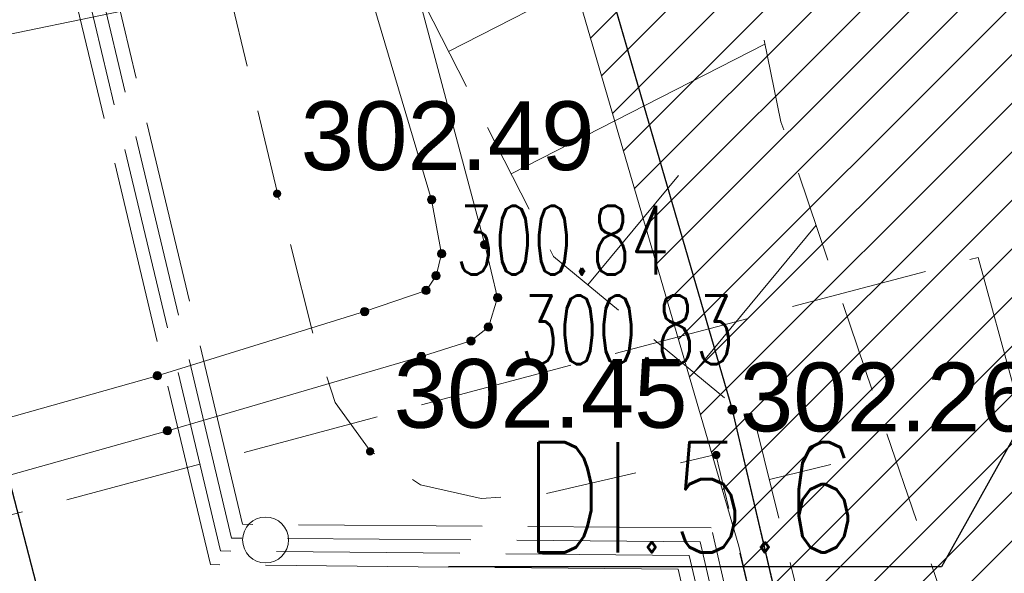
# Model space of a CAD drawing. Header units: metres. Extents: x 6567444 to 13135881, y 5574237 to 11149086.
# Tile 29 of 212: x 6567844 to 6567854, y 5574440 to 5574446. Entities that reach past the tile are written whole.
import ezdxf
from ezdxf.enums import TextEntityAlignment as Align

# ---------------------------------------------------------------- set-up
doc = ezdxf.new("R2010")
doc.units = ezdxf.units.M
for name, pattern in [('_MDCP$0$L_0_03', [1, 0.5, -0.5]), ('_MDCP$0$L_0_04', [1.5, 1, -0.5]), ('_MDCP$0$L_2_50', [2.5, 2, -0.5]), ('_MDCP$1$L_0_06', [2, 1.5, -0.5]), ('GE.I.6640.1.468.2024_MDCP_dodatkowe pomiary_12.03.2026$0$L_0_03', [1, 0.5, -0.5]), ('GE.I.6640.1.468.2024_MDCP_dodatkowe pomiary_12.03.2026$0$L_0_04', [1.5, 1, -0.5]), ('GE.I.6640.1.468.2024_MDCP_dodatkowe pomiary_12.03.2026$0$L_0_06', [2, 1.5, -0.5]), ('GE.I.6640.1.468.2024_MDCP_dodatkowe pomiary_12.03.2026$0$L_2_50', [2.5, 2, -0.5])]:
    doc.linetypes.add(name, pattern=pattern)
for name, color, linetype, lineweight in [('_MDCP$0$EGB_DzialkaEwidencyjna', 7, 'Continuous', 18), ('_MDCP$0$EGB_Klasouzytek', 92, 'Continuous', 18), ('_MDCP$0$EGB_KonturUzytkuGruntowego', 92, 'Continuous', 18), ('_MDCP$0$EGB_PunktGraniczny', 7, 'Continuous', 18), ('_MDCP$0$GES_InneUrzadzeniaTowarzyszace_P', 7, 'Continuous', 18), ('_MDCP$0$GES_PrzewodCieplowniczy', 212, 'Continuous', 18), ('_MDCP$0$GES_PrzewodElektroenergetyczny_Projektowany', 7, 'Continuous', 18), ('_MDCP$0$GES_Rzedna', 7, 'Continuous', 18), ('_MDCP$0$KR_ObiektKarto', 7, 'Continuous', 18), ('_MDCP$0$OT_Komunikacja', 7, 'Continuous', 18), ('_MDCP$0$OT_Skarpa', 7, 'Continuous', 18), ('_MDCP$0$OTRS', 7, 'Continuous', 13), ('_MDCP$0$OTRS_O', 7, 'Continuous', 20), ('_MDCP$0$Z_GRANICE SPRAWDZONE', 100, 'Continuous', 30), ('_MDCP$1$GES_PrzewodWodociagowy', 5, 'Continuous', 18), ('_MDCP$1$GES_PrzewodWodociagowy_Projektowany', 7, 'Continuous', 18), ('_TT_KAN_D_Opis_PKT_I', 7, 'Continuous', 30), ('GE.I.6640.1.468.2024_MDCP_dodatkowe pomiary_12.03.2026$0$EGB_DzialkaEwidencyjna', 7, 'Continuous', 18), ('GE.I.6640.1.468.2024_MDCP_dodatkowe pomiary_12.03.2026$0$EGB_Klasouzytek', 92, 'Continuous', 18), ('GE.I.6640.1.468.2024_MDCP_dodatkowe pomiary_12.03.2026$0$EGB_KonturUzytkuGruntowego', 92, 'Continuous', 18), ('GE.I.6640.1.468.2024_MDCP_dodatkowe pomiary_12.03.2026$0$EGB_PunktGraniczny', 7, 'Continuous', 18), ('GE.I.6640.1.468.2024_MDCP_dodatkowe pomiary_12.03.2026$0$GES_InneUrzadzeniaTowarzyszace_P', 7, 'Continuous', 18), ('GE.I.6640.1.468.2024_MDCP_dodatkowe pomiary_12.03.2026$0$GES_PrzewodCieplowniczy', 212, 'Continuous', 18), ('GE.I.6640.1.468.2024_MDCP_dodatkowe pomiary_12.03.2026$0$GES_PrzewodElektroenergetyczny_Projektowany', 7, 'Continuous', 18), ('GE.I.6640.1.468.2024_MDCP_dodatkowe pomiary_12.03.2026$0$GES_PrzewodWodociagowy', 5, 'Continuous', 18), ('GE.I.6640.1.468.2024_MDCP_dodatkowe pomiary_12.03.2026$0$GES_PrzewodWodociagowy_Projektowany', 7, 'Continuous', 18), ('GE.I.6640.1.468.2024_MDCP_dodatkowe pomiary_12.03.2026$0$GES_Rzedna', 7, 'Continuous', 18), ('GE.I.6640.1.468.2024_MDCP_dodatkowe pomiary_12.03.2026$0$KR_ObiektKarto', 7, 'Continuous', 18), ('GE.I.6640.1.468.2024_MDCP_dodatkowe pomiary_12.03.2026$0$OT_Komunikacja', 7, 'Continuous', 18), ('GE.I.6640.1.468.2024_MDCP_dodatkowe pomiary_12.03.2026$0$OT_Skarpa', 7, 'Continuous', 18), ('GE.I.6640.1.468.2024_MDCP_dodatkowe pomiary_12.03.2026$0$OTRS', 7, 'Continuous', 13), ('GE.I.6640.1.468.2024_MDCP_dodatkowe pomiary_12.03.2026$0$OTRS_O', 7, 'Continuous', 20), ('GE.I.6640.1.468.2024_MDCP_dodatkowe pomiary_12.03.2026$0$Z_GRANICE SPRAWDZONE', 100, 'Continuous', 30)]:
    doc.layers.add(name, color=color, linetype=linetype, lineweight=lineweight)
doc.layers.add('FORMA - Arch 01 - PZT 1 Strefy', color=7, linetype='Continuous')
doc.styles.add('_MDCP$0$BDOT', font='arial.ttf', dxfattribs={"width": 0.9})
doc.styles.add('_MDCP$0$STANDARD', font='simplex.shx')
doc.styles.add('GE.I.6640.1.468.2024_MDCP_dodatkowe pomiary_12.03.2026$0$BDOT', font='arial.ttf', dxfattribs={"width": 0.9})
doc.styles.add('GE.I.6640.1.468.2024_MDCP_dodatkowe pomiary_12.03.2026$0$STANDARD', font='simplex.shx')
doc.styles.add('ROMANS', font='romans.shx', dxfattribs={"width": 0.9})
doc.styles.get("Standard").update_dxf_attribs({"font": 'arial.ttf'})
doc.dimstyles.new('ISO-25', dxfattribs={"dimtxt": 2.5, "dimasz": 2.5, "dimexe": 1.25, "dimexo": 0.625, "dimtad": 1, "dimtxsty": 'Standard', "dimcen": 2.5, "dimadec": 0, "dimazin": 0, "dimtfac": 1, "dimtmove": 0, "dimatfit": 3, "dimfxl": 1, "dimarcsym": 0})

# ---------------------------------------------------------------- blocks, each defined once
blk = doc.blocks.new('_MDCP$0$L_0_02_2')
at = {"color": 0}
blk.add_point((0, 0), dxfattribs=at)
blk = doc.blocks.new('_MDCP$0$L_0_02_1')
at = {"color": 0}
blk.add_point((0, 0), dxfattribs=at)
blk = doc.blocks.new('_MDCP$0$EGPG_N')
at = {"linetype": 'Continuous', "lineweight": 13}
blk.add_hatch(color=0, dxfattribs=at).paths.add_polyline_path([(0, -0.1, 1), (0, 0.1, 1)])
at = {"color": 0, "linetype": 'Continuous', "lineweight": 13}
blk.add_circle((0, 0), 0.1, dxfattribs=at)
blk = doc.blocks.new('_MDCP$0$other_SUPP')
at = {"color": 0, "linetype": 'Continuous', "lineweight": 18}
blk.add_circle((0, 0), 0.5, dxfattribs=at)
blk = doc.blocks.new('_MDCP$0$other_SUPS01_02')
at = {"linetype": 'Continuous', "lineweight": 13}
blk.add_hatch(color=0, dxfattribs=at).paths.add_polyline_path([(0, -0.091, 1), (0, 0.091, 1)])
at = {"color": 0, "linetype": 'Continuous', "lineweight": 13}
blk.add_circle((0, 0), 0.0906, dxfattribs=at)
blk = doc.blocks.new('_MDCP$0$OTRS')
at = {"layer": '_MDCP$0$OTRS', "color": 0, "lineweight": -3, "const_width": 0.09}
blk.add_lwpolyline([(-0.045, 0, 1), (0.045, 0, 1)], format="xyb", close=True, dxfattribs=at)
at = {"layer": '_MDCP$0$OTRS_O', "color": 0, "style": '_MDCP$0$BDOT'}
blk.add_attdef('RZEDNA', (0.514, 0.515), '', height=1.5, dxfattribs=at)
blk = doc.blocks.new('_MDCP')
at = {"layer": '_MDCP$0$EGB_DzialkaEwidencyjna', "linetype": 'CONTINUOUS', "lineweight": 18}
for p, q in [((6567849.51, 5574552.26), (6567921.55, 5574569.11)), ((6567921.55, 5574569.11), (6567946.41, 5574443.1)), ((6567830.11, 5574547.72), (6567849.51, 5574552.26)), ((6567829, 5574518.49), (6567830.11, 5574547.72)), ((6567851.37, 5574441.53), (6567829, 5574518.49)), ((6567946.41, 5574443.1), (6567945.87, 5574426.93)), ((6567857.95, 5574413.39), (6567851.37, 5574441.53)), ((6567945.87, 5574426.93), (6567941.78, 5574411.28)), ((6567864.17, 5574367.81), (6567857.95, 5574413.39)), ((6567941.78, 5574411.28), (6567926.87, 5574389.48)), ((6567926.87, 5574389.48), (6567903.73, 5574376.76)), ((6567903.73, 5574376.76), (6567864.17, 5574367.81))]:
    blk.add_line(p, q, dxfattribs=at)
at = {"layer": '_MDCP$0$EGB_DzialkaEwidencyjna', "linetype": 'Continuous', "lineweight": 18}
for p, q in [((6567829.07, 5574518.25), (6567851.3, 5574441.77)), ((6567851.427, 5574441.287), (6567857.893, 5574413.633))]:
    blk.add_line(p, q, dxfattribs=at)
at = {"layer": '_MDCP$0$EGB_Klasouzytek', "lineweight": 18}
blk.add_lwpolyline([(6567903.73, 5574376.76), (6567864.17, 5574367.81), (6567857.95, 5574413.39), (6567851.37, 5574441.53), (6567829, 5574518.49), (6567830.11, 5574547.72), (6567849.51, 5574552.26), (6567921.55, 5574569.11), (6567946.41, 5574443.1), (6567945.87, 5574426.93), (6567941.78, 5574411.28), (6567926.87, 5574389.48)], close=True, dxfattribs=at)
blk.add_lwpolyline([(6567843.288, 5574339.738), (6567840.22, 5574379.37), (6567837.97, 5574408.39), (6567824.54, 5574464.39), (6567815.07, 5574503.11), (6567813.39, 5574510.85), (6567812.91, 5574512.76), (6567809.64, 5574533.63), (6567810.66, 5574545.93), (6567811.96, 5574548.85), (6567814.7, 5574549.3), (6567819.81, 5574551.02), (6567841.64, 5574556.2), (6567848.19, 5574557.83), (6567849.51, 5574552.26), (6567830.11, 5574547.72), (6567829, 5574518.49), (6567851.37, 5574441.53), (6567857.95, 5574413.39), (6567862.49, 5574380.1), (6567864.17, 5574367.81), (6567869.98, 5574345.11), (6567862.17, 5574342.99), (6567862.141, 5574342.197)], dxfattribs=at)
at = {"layer": '_MDCP$0$EGB_KonturUzytkuGruntowego', "linetype": '_MDCP$0$L_0_03', "lineweight": 18, "flags": 128}
blk.add_lwpolyline([(6567864.17, 5574367.81), (6567862.49, 5574380.1), (6567857.95, 5574413.39), (6567851.37, 5574441.53), (6567829, 5574518.49), (6567830.11, 5574547.72), (6567849.51, 5574552.26), (6567921.55, 5574569.11), (6567946.41, 5574443.1), (6567945.87, 5574426.93), (6567941.78, 5574411.28), (6567926.87, 5574389.48), (6567903.73, 5574376.76)], close=True, dxfattribs=at)
at = {"layer": '_MDCP$0$EGB_KonturUzytkuGruntowego', "linetype": '_MDCP$0$L_0_03', "lineweight": 18}
blk.add_lwpolyline([(6567843.288, 5574339.738), (6567840.22, 5574379.37), (6567837.97, 5574408.39), (6567824.54, 5574464.39), (6567815.07, 5574503.11), (6567813.39, 5574510.85), (6567812.91, 5574512.76), (6567809.64, 5574533.63), (6567810.66, 5574545.93), (6567811.96, 5574548.85), (6567814.7, 5574549.3), (6567819.81, 5574551.02), (6567841.64, 5574556.2), (6567848.19, 5574557.83), (6567849.51, 5574552.26), (6567830.11, 5574547.72), (6567829, 5574518.49), (6567851.37, 5574441.53), (6567857.95, 5574413.39), (6567862.49, 5574380.1), (6567864.17, 5574367.81), (6567869.98, 5574345.11), (6567862.17, 5574342.99), (6567862.141, 5574342.197)], dxfattribs=at)
at = {"layer": '_MDCP$0$EGB_PunktGraniczny'}
blk.add_point((6567851.37, 5574441.53), dxfattribs=at)
at = {"layer": '_MDCP$0$GES_PrzewodCieplowniczy', "color": 212, "linetype": 'Continuous', "lineweight": 18}
for points in [[(6567844.63, 5574459.56), (6567847.51, 5574447.9), (6567847.7, 5574447.12), (6567847.86, 5574446.37), (6567848.67, 5574443.33), (6567848.81, 5574442.75), (6567848.71, 5574442.43), (6567848.52, 5574442.28), (6567847.98, 5574442.11), (6567845.21, 5574441.3), (6567833.29, 5574437.95), (6567831.92, 5574437.57), (6567819.001, 5574433.809)], [(6567818.911, 5574434.436), (6567831.7, 5574438.18), (6567833.19, 5574438.54), (6567845.1, 5574441.9), (6567847.36, 5574442.6), (6567848.03, 5574442.83), (6567848.14, 5574442.99), (6567848.2, 5574443.23), (6567848.09, 5574443.82), (6567847.18, 5574446.88), (6567847, 5574447.57), (6567846.8, 5574448.34), (6567843.76, 5574459.96)]]:
    blk.add_lwpolyline(points, dxfattribs=at)
at = {"layer": '_MDCP$0$GES_PrzewodElektroenergetyczny_Projektowany', "color": 1, "linetype": '_MDCP$0$L_2_50', "lineweight": 18}
for points in [[(6567863.44, 5574345.55), (6567861.32, 5574363.97), (6567859.85, 5574369.93), (6567858, 5574384.73), (6567853.42, 5574407.58), (6567857.22, 5574413.88), (6567851.14, 5574440.24), (6567846.03, 5574440.28), (6567840.62, 5574462.96)], [(6567862.97, 5574345.7), (6567860.87, 5574363.89), (6567859.4, 5574369.85), (6567857.55, 5574384.66), (6567852.95, 5574407.66), (6567856.75, 5574413.96), (6567850.78, 5574439.79), (6567845.68, 5574439.84), (6567840.19, 5574462.85)], [(6567863.13, 5574345.65), (6567861.02, 5574363.92), (6567859.55, 5574369.88), (6567857.7, 5574384.68), (6567853.11, 5574407.63), (6567856.91, 5574413.93), (6567850.9, 5574439.94), (6567845.79, 5574439.99), (6567840.33, 5574462.89)], [(6567863.28, 5574345.6), (6567861.17, 5574363.95), (6567859.7, 5574369.91), (6567857.85, 5574384.71), (6567853.27, 5574407.6), (6567857.07, 5574413.91), (6567851.02, 5574440.09), (6567845.91, 5574440.13), (6567840.48, 5574462.92)]]:
    blk.add_lwpolyline(points, dxfattribs=at)
at = {"layer": '_MDCP$0$KR_ObiektKarto', "linetype": 'Continuous', "lineweight": 18, "flags": 128}
for points in [[(6567848.276, 5574445.437), (6567849.842, 5574446.238)], [(6567848.959, 5574444.102), (6567851.724, 5574445.516)], [(6567849.795, 5574442.89), (6567850.784, 5574444.085)], [(6567850.951, 5574441.933), (6567852.283, 5574443.543)], [(6567851.773, 5574440.767), (6567852.442, 5574440.934)]]:
    blk.add_lwpolyline(points, dxfattribs=at)
at = {"layer": '_MDCP$0$OT_Komunikacja', "color": 7, "linetype": 'Continuous', "lineweight": 25, "flags": 128}
blk.add_lwpolyline([(6567856.09, 5574372.83), (6567857, 5574372.9), (6567856.31, 5574378.9), (6567855.79, 5574382.87), (6567855.18, 5574386.83), (6567854.51, 5574390.76), (6567853.78, 5574394.71), (6567853.05, 5574398.63), (6567852.19, 5574402.6), (6567849.76, 5574413.26), (6567845.96, 5574431.22), (6567840.92, 5574450.67), (6567838.96, 5574456.25)], dxfattribs=at)
at = {"layer": '_MDCP$0$OT_Komunikacja', "color": 7, "linetype": '_MDCP$0$L_0_04', "lineweight": 18, "flags": 128}
blk.add_lwpolyline([(6567947.515, 5574455.698), (6567948.396, 5574450.424), (6567948.648, 5574448.732), (6567948.975, 5574446.476), (6567949.265, 5574444.281), (6567949.478, 5574440.508), (6567949.478, 5574438.827), (6567949.548, 5574436.345), (6567949.466, 5574434.494), (6567949.331, 5574431.506), (6567949.013, 5574428.567), (6567948.397, 5574424.452), (6567947.845, 5574421.592), (6567946.958, 5574417.848), (6567946.194, 5574415.206), (6567944.955, 5574411.463), (6567944.22, 5574409.565), (6567943.335, 5574407.431), (6567941.896, 5574404.446), (6567940.723, 5574402.331), (6567939.781, 5574400.677), (6567938.516, 5574398.665), (6567936.744, 5574396.084), (6567934.465, 5574393.243), (6567932.327, 5574390.844), (6567928.971, 5574387.543), (6567926.7, 5574385.54), (6567925.032, 5574384.195), (6567923.337, 5574382.935), (6567920.797, 5574381.179), (6567917.606, 5574379.366), (6567914.527, 5574377.737), (6567911.816, 5574376.502), (6567909.558, 5574375.579), (6567907.269, 5574374.816), (6567903.606, 5574373.672), (6567899.382, 5574372.528), (6567894.891, 5574371.274), (6567878.894, 5574366.917), (6567867.949, 5574363.87), (6567863.154, 5574362.61), (6567857.11, 5574361.35), (6567856.863, 5574364.456), (6567856.582, 5574368.039), (6567856.09, 5574372.83), (6567857, 5574372.9), (6567856.31, 5574378.9), (6567855.79, 5574382.87), (6567855.18, 5574386.83), (6567854.51, 5574390.76), (6567853.78, 5574394.71), (6567853.05, 5574398.63), (6567852.19, 5574402.6), (6567849.76, 5574413.26), (6567849.89, 5574414.22), (6567851.83, 5574414.67), (6567851.37, 5574416.66), (6567854.58, 5574417.42), (6567850.88, 5574432.39), (6567845.96, 5574431.22), (6567840.92, 5574450.67), (6567838.96, 5574456.25), (6567831.07, 5574490.06), (6567830.27, 5574495.98), (6567829, 5574501.83), (6567827.92, 5574506.7), (6567826.86, 5574511.56), (6567826.08, 5574515.52), (6567825.4, 5574519.47), (6567824.95, 5574522.44), (6567824.5, 5574526.43), (6567824.25, 5574529.43), (6567824.08, 5574532.42), (6567824.01, 5574536.4), (6567824.25, 5574539.41), (6567825.44, 5574545.29), (6567826.09, 5574547.18), (6567826.92, 5574548.98), (6567827.87, 5574550.71), (6567829, 5574552.37), (6567849.24, 5574556.86), (6567847.84, 5574562.43), (6567850.42, 5574563.07), (6567851, 5574562.82), (6567857.08, 5574558.64), (6567878.36, 5574563.51), (6567907.32, 5574570.28), (6567907.73, 5574567.88), (6567878.94, 5574561.2), (6567857.62, 5574556.33), (6567833.07, 5574550.68), (6567832.17, 5574550.48), (6567830.79, 5574549.8), (6567829.67, 5574548.79), (6567828.68, 5574547.02), (6567827.68, 5574544.22), (6567827.06, 5574541.37), (6567826.61, 5574538.33), (6567826.47, 5574535.3), (6567826.62, 5574531.27), (6567826.93, 5574527.32), (6567827.29, 5574523.8), (6567827.81, 5574520.34), (6567828.64, 5574515.44), (6567829.22, 5574512.47), (6567831.34, 5574502.7), (6567832, 5574502.04), (6567832.86, 5574501.86), (6567835.48, 5574490.39), (6567838.69, 5574476.72), (6567840.94, 5574477.22), (6567842.1, 5574472.29), (6567839.84, 5574471.76), (6567843.24, 5574457.14), (6567846.41, 5574443.89), (6567846.82, 5574442.27), (6567847.04, 5574441.61), (6567847.42, 5574441.08), (6567847.97, 5574440.71), (6567848.63, 5574440.56), (6567849.32, 5574440.61), (6567851.19, 5574441.04), (6567854.02, 5574429.39), (6567857.72, 5574414.07), (6567855.38, 5574413.53), (6567854.43, 5574412.7), (6567853.63, 5574411.68), (6567853.17, 5574410.72), (6567853.12, 5574409.71), (6567854.26, 5574404.84), (6567855.51, 5574399), (6567857.01, 5574391.2), (6567857.79, 5574386.18), (6567858.35, 5574382.21), (6567859.02, 5574377.27), (6567859.909, 5574368.887), (6567860.055, 5574367.78), (6567860.402, 5574366.895), (6567861.348, 5574365.757), (6567862.743, 5574365.112), (6567863.812, 5574364.983), (6567864.873, 5574365.082), (6567875.385, 5574368.045), (6567887.169, 5574371.344), (6567894.86, 5574373.433), (6567904.193, 5574375.979), (6567909.986, 5574377.842), (6567913.714, 5574379.575), (6567916.29, 5574380.93), (6567919.833, 5574382.929), (6567921.94, 5574384.465), (6567924.837, 5574386.597), (6567926.974, 5574388.488), (6567928.91, 5574390.273), (6567932.797, 5574394.443), (6567936.263, 5574399.014), (6567938.789, 5574403.047), (6567940.719, 5574406.619), (6567942.6, 5574410.97), (6567944.237, 5574415.951), (6567945.095, 5574418.932), (6567946.005, 5574422.667), (6567946.916, 5574428.255), (6567947.357, 5574433.537), (6567947.446, 5574438.626), (6567947.184, 5574444.294), (6567946.685, 5574448.233), (6567946.054, 5574452.175), (6567945.029, 5574458.386), (6567942.856, 5574469.729), (6567945.871, 5574465.435)], close=True, dxfattribs=at)
at = {"layer": '_MDCP$0$OT_Skarpa', "color": 7, "linetype": '_MDCP$0$L_0_04', "lineweight": 18, "flags": 128}
blk.add_lwpolyline([(6567836.9, 5574495.68), (6567838.52, 5574491.11), (6567840.59, 5574480.86), (6567843.46, 5574480.36), (6567848.13, 5574462.83), (6567851.9, 5574444.67), (6567858.01, 5574426.68), (6567860.79, 5574412.31), (6567856.48, 5574410.59), (6567857.58, 5574403.57), (6567859.68, 5574394.97), (6567860.62, 5574385.5), (6567861.58, 5574370.45), (6567862.01, 5574368.01), (6567863.53, 5574367.38), (6567863.13, 5574366), (6567861.59, 5574366.75), (6567860.54, 5574368.19), (6567859.27, 5574379.76), (6567857.79, 5574389.9), (6567858.03, 5574392), (6567857.57, 5574394.08), (6567856.6, 5574396.01), (6567853.99, 5574408.75), (6567853.94, 5574410.45), (6567854.9, 5574412.03), (6567856.04, 5574412.96), (6567858.35, 5574413.64), (6567855.26, 5574426.79), (6567851.62, 5574441.38), (6567849.42, 5574443.2), (6567847.4, 5574447.15), (6567844.89, 5574462.43), (6567841.18, 5574478.32), (6567838.55, 5574479.72), (6567836.83, 5574487.4), (6567833.76, 5574501.75)], close=True, dxfattribs=at)
at = {"layer": '_MDCP$0$Z_GRANICE SPRAWDZONE', "linetype": 'ByBlock', "flags": 128}
blk.add_lwpolyline([(6567830.11, 5574547.72), (6567849.531, 5574552.262), (6567921.55, 5574569.11), (6567946.41, 5574443.1), (6567945.87, 5574426.93), (6567941.769, 5574411.258), (6567926.87, 5574389.48), (6567903.73, 5574376.76), (6567864.17, 5574367.81), (6567857.95, 5574413.39), (6567851.37, 5574441.53), (6567829, 5574518.49), (6567830.11, 5574547.72)], dxfattribs=at)
at = {"layer": '_MDCP$1$GES_PrzewodWodociagowy', "color": 5, "linetype": 'Continuous', "lineweight": 18}
blk.add_lwpolyline([(6567818.054, 5574440.375), (6567892.06, 5574455.65), (6567958.853, 5574454.349)], dxfattribs=at)
at = {"layer": '_MDCP$1$GES_PrzewodWodociagowy_Projektowany', "color": 5, "linetype": '_MDCP$1$L_0_06', "lineweight": 18}
blk.add_lwpolyline([(6567818.999, 5574433.824), (6567848.16, 5574441.63), (6567854.05, 5574443.19), (6567857.1, 5574432.08), (6567858.03, 5574432.38)], dxfattribs=at)
at = {"layer": '_MDCP$0$EGB_DzialkaEwidencyjna', "linetype": 'Continuous', "xscale": 0.5, "yscale": 0.5, "zscale": 0.5}
for name, rotation in [('_MDCP$0$L_0_02_2', 106.21), ('_MDCP$0$L_0_02_1', 283.1600000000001), ('_MDCP$0$L_0_02_2', 283.1600000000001), ('_MDCP$0$L_0_02_1', 106.21)]:
    blk.add_blockref(name, (6567851.37, 5574441.53), dxfattribs=dict(at, rotation=rotation))
at = {"layer": '_MDCP$0$EGB_PunktGraniczny', "linetype": 'Continuous', "xscale": 0.5, "yscale": 0.5, "zscale": 0.5}
blk.add_blockref('_MDCP$0$EGPG_N', (6567851.37, 5574441.53), dxfattribs=at)
at = {"layer": '_MDCP$0$GES_InneUrzadzeniaTowarzyszace_P', "linetype": 'Continuous', "xscale": 0.5, "yscale": 0.5, "zscale": 0.5}
blk.add_blockref('_MDCP$0$other_SUPP', (6567846.28, 5574440.109), dxfattribs=at)
at = {"layer": '_MDCP$0$GES_Rzedna', "color": 212, "linetype": 'Continuous', "xscale": 0.5, "yscale": 0.5, "zscale": 0.5}
for p in [(6567848.09, 5574443.82), (6567848.67, 5574443.33), (6567848.2, 5574443.23), (6567848.14, 5574442.99), (6567848.03, 5574442.83), (6567848.81, 5574442.75), (6567847.36, 5574442.6), (6567848.71, 5574442.43), (6567848.52, 5574442.28), (6567847.98, 5574442.11), (6567845.1, 5574441.9), (6567845.21, 5574441.3)]:
    blk.add_blockref('_MDCP$0$other_SUPS01_02', p, dxfattribs=at)
at = {"layer": '_MDCP$0$OTRS', "xscale": 0.5, "yscale": 0.5, "zscale": 0.5}
for p, values in [((6567846.406, 5574443.885, 302.491), {'RZEDNA': '302.49'}), ((6567847.42, 5574441.075, 302.448), {'RZEDNA': '302.45'}), ((6567851.194, 5574441.036, 302.258), {'RZEDNA': '302.26'})]:
    blk.add_blockref('_MDCP$0$OTRS', p, dxfattribs=at).add_auto_attribs(values)
at = {"layer": '_MDCP$0$GES_Rzedna', "color": 212, "lineweight": 15, "style": '_MDCP$0$STANDARD', "width": 0.66}
for s, p in [('300.84', (6567848.351, 5574443.378)), ('300.83', (6567849.057, 5574442.401))]:
    blk.add_text(s, height=0.75, dxfattribs=at).set_placement(p, align=Align.MIDDLE_LEFT)
blk = doc.blocks.new('GE.I.6640.1.468.2024_MDCP_dodatkowe pomiary_12.03.2026$0$L_0_02_2')
at = {"color": 0}
blk.add_point((0, 0), dxfattribs=at)
blk = doc.blocks.new('GE.I.6640.1.468.2024_MDCP_dodatkowe pomiary_12.03.2026$0$L_0_02_1')
at = {"color": 0}
blk.add_point((0, 0), dxfattribs=at)
blk = doc.blocks.new('GE.I.6640.1.468.2024_MDCP_dodatkowe pomiary_12.03.2026$0$EGPG_N')
at = {"linetype": 'Continuous', "lineweight": 13}
blk.add_hatch(color=0, dxfattribs=at).paths.add_polyline_path([(0, -0.1, 1), (0, 0.1, 1)])
at = {"color": 0, "linetype": 'Continuous', "lineweight": 13}
blk.add_circle((0, 0), 0.1, dxfattribs=at)
blk = doc.blocks.new('GE.I.6640.1.468.2024_MDCP_dodatkowe pomiary_12.03.2026$0$other_SUPP')
at = {"color": 0, "linetype": 'Continuous', "lineweight": 18}
blk.add_circle((0, 0), 0.5, dxfattribs=at)
blk = doc.blocks.new('GE.I.6640.1.468.2024_MDCP_dodatkowe pomiary_12.03.2026$0$other_SUPS01_02')
at = {"linetype": 'Continuous', "lineweight": 13}
blk.add_hatch(color=0, dxfattribs=at).paths.add_polyline_path([(0, -0.091, 1), (0, 0.091, 1)])
at = {"color": 0, "linetype": 'Continuous', "lineweight": 13}
blk.add_circle((0, 0), 0.0906, dxfattribs=at)
blk = doc.blocks.new('GE.I.6640.1.468.2024_MDCP_dodatkowe pomiary_12.03.2026$0$OTRS')
at = {"layer": 'GE.I.6640.1.468.2024_MDCP_dodatkowe pomiary_12.03.2026$0$OTRS', "color": 0, "lineweight": -3, "const_width": 0.09}
blk.add_lwpolyline([(-0.045, 0, 1), (0.045, 0, 1)], format="xyb", close=True, dxfattribs=at)
at = {"layer": 'GE.I.6640.1.468.2024_MDCP_dodatkowe pomiary_12.03.2026$0$OTRS_O', "color": 0, "style": 'GE.I.6640.1.468.2024_MDCP_dodatkowe pomiary_12.03.2026$0$BDOT'}
blk.add_attdef('RZEDNA', (0.514, 0.515), '', height=1.5, dxfattribs=at)
blk = doc.blocks.new('GE.I.6640.1.468.2024_MDCP_dodatkowe pomiary_12.03.2026')
at = {"layer": 'GE.I.6640.1.468.2024_MDCP_dodatkowe pomiary_12.03.2026$0$EGB_DzialkaEwidencyjna', "linetype": 'CONTINUOUS', "lineweight": 18}
for p, q in [((6567849.51, 5574552.26), (6567921.55, 5574569.11)), ((6567921.55, 5574569.11), (6567946.41, 5574443.1)), ((6567830.11, 5574547.72), (6567849.51, 5574552.26)), ((6567829, 5574518.49), (6567830.11, 5574547.72)), ((6567851.37, 5574441.53), (6567829, 5574518.49)), ((6567946.41, 5574443.1), (6567945.87, 5574426.93)), ((6567857.95, 5574413.39), (6567851.37, 5574441.53)), ((6567945.87, 5574426.93), (6567941.78, 5574411.28)), ((6567864.17, 5574367.81), (6567857.95, 5574413.39)), ((6567941.78, 5574411.28), (6567926.87, 5574389.48)), ((6567926.87, 5574389.48), (6567903.73, 5574376.76)), ((6567903.73, 5574376.76), (6567864.17, 5574367.81))]:
    blk.add_line(p, q, dxfattribs=at)
at = {"layer": 'GE.I.6640.1.468.2024_MDCP_dodatkowe pomiary_12.03.2026$0$EGB_DzialkaEwidencyjna', "linetype": 'Continuous', "lineweight": 18}
for p, q in [((6567829.07, 5574518.25), (6567851.3, 5574441.77)), ((6567851.427, 5574441.287), (6567857.893, 5574413.633))]:
    blk.add_line(p, q, dxfattribs=at)
at = {"layer": 'GE.I.6640.1.468.2024_MDCP_dodatkowe pomiary_12.03.2026$0$EGB_Klasouzytek', "lineweight": 18}
blk.add_lwpolyline([(6567903.73, 5574376.76), (6567864.17, 5574367.81), (6567857.95, 5574413.39), (6567851.37, 5574441.53), (6567829, 5574518.49), (6567830.11, 5574547.72), (6567849.51, 5574552.26), (6567921.55, 5574569.11), (6567946.41, 5574443.1), (6567945.87, 5574426.93), (6567941.78, 5574411.28), (6567926.87, 5574389.48)], close=True, dxfattribs=at)
blk.add_lwpolyline([(6567843.288, 5574339.738), (6567840.22, 5574379.37), (6567837.97, 5574408.39), (6567824.54, 5574464.39), (6567815.07, 5574503.11), (6567813.39, 5574510.85), (6567812.91, 5574512.76), (6567809.64, 5574533.63), (6567810.66, 5574545.93), (6567811.96, 5574548.85), (6567814.7, 5574549.3), (6567819.81, 5574551.02), (6567841.64, 5574556.2), (6567848.19, 5574557.83), (6567849.51, 5574552.26), (6567830.11, 5574547.72), (6567829, 5574518.49), (6567851.37, 5574441.53), (6567857.95, 5574413.39), (6567862.49, 5574380.1), (6567864.17, 5574367.81), (6567869.98, 5574345.11), (6567862.17, 5574342.99), (6567862.141, 5574342.197)], dxfattribs=at)
at = {"layer": 'GE.I.6640.1.468.2024_MDCP_dodatkowe pomiary_12.03.2026$0$EGB_KonturUzytkuGruntowego', "linetype": 'GE.I.6640.1.468.2024_MDCP_dodatkowe pomiary_12.03.2026$0$L_0_03', "lineweight": 18, "flags": 128}
blk.add_lwpolyline([(6567864.17, 5574367.81), (6567862.49, 5574380.1), (6567857.95, 5574413.39), (6567851.37, 5574441.53), (6567829, 5574518.49), (6567830.11, 5574547.72), (6567849.51, 5574552.26), (6567921.55, 5574569.11), (6567946.41, 5574443.1), (6567945.87, 5574426.93), (6567941.78, 5574411.28), (6567926.87, 5574389.48), (6567903.73, 5574376.76)], close=True, dxfattribs=at)
at = {"layer": 'GE.I.6640.1.468.2024_MDCP_dodatkowe pomiary_12.03.2026$0$EGB_KonturUzytkuGruntowego', "linetype": 'GE.I.6640.1.468.2024_MDCP_dodatkowe pomiary_12.03.2026$0$L_0_03', "lineweight": 18}
blk.add_lwpolyline([(6567843.288, 5574339.738), (6567840.22, 5574379.37), (6567837.97, 5574408.39), (6567824.54, 5574464.39), (6567815.07, 5574503.11), (6567813.39, 5574510.85), (6567812.91, 5574512.76), (6567809.64, 5574533.63), (6567810.66, 5574545.93), (6567811.96, 5574548.85), (6567814.7, 5574549.3), (6567819.81, 5574551.02), (6567841.64, 5574556.2), (6567848.19, 5574557.83), (6567849.51, 5574552.26), (6567830.11, 5574547.72), (6567829, 5574518.49), (6567851.37, 5574441.53), (6567857.95, 5574413.39), (6567862.49, 5574380.1), (6567864.17, 5574367.81), (6567869.98, 5574345.11), (6567862.17, 5574342.99), (6567862.141, 5574342.197)], dxfattribs=at)
at = {"layer": 'GE.I.6640.1.468.2024_MDCP_dodatkowe pomiary_12.03.2026$0$EGB_PunktGraniczny'}
blk.add_point((6567851.37, 5574441.53), dxfattribs=at)
at = {"layer": 'GE.I.6640.1.468.2024_MDCP_dodatkowe pomiary_12.03.2026$0$GES_PrzewodCieplowniczy', "color": 212, "linetype": 'Continuous', "lineweight": 18}
for points in [[(6567844.63, 5574459.56), (6567847.51, 5574447.9), (6567847.7, 5574447.12), (6567847.86, 5574446.37), (6567848.67, 5574443.33), (6567848.81, 5574442.75), (6567848.71, 5574442.43), (6567848.52, 5574442.28), (6567847.98, 5574442.11), (6567845.21, 5574441.3), (6567833.29, 5574437.95), (6567831.92, 5574437.57), (6567819.001, 5574433.809)], [(6567818.911, 5574434.436), (6567831.7, 5574438.18), (6567833.19, 5574438.54), (6567845.1, 5574441.9), (6567847.36, 5574442.6), (6567848.03, 5574442.83), (6567848.14, 5574442.99), (6567848.2, 5574443.23), (6567848.09, 5574443.82), (6567847.18, 5574446.88), (6567847, 5574447.57), (6567846.8, 5574448.34), (6567843.76, 5574459.96)]]:
    blk.add_lwpolyline(points, dxfattribs=at)
at = {"layer": 'GE.I.6640.1.468.2024_MDCP_dodatkowe pomiary_12.03.2026$0$GES_PrzewodElektroenergetyczny_Projektowany', "color": 1, "linetype": 'GE.I.6640.1.468.2024_MDCP_dodatkowe pomiary_12.03.2026$0$L_2_50', "lineweight": 18}
for points in [[(6567863.44, 5574345.55), (6567861.32, 5574363.97), (6567859.85, 5574369.93), (6567858, 5574384.73), (6567853.42, 5574407.58), (6567857.22, 5574413.88), (6567851.14, 5574440.24), (6567846.03, 5574440.28), (6567840.62, 5574462.96)], [(6567862.97, 5574345.7), (6567860.87, 5574363.89), (6567859.4, 5574369.85), (6567857.55, 5574384.66), (6567852.95, 5574407.66), (6567856.75, 5574413.96), (6567850.78, 5574439.79), (6567845.68, 5574439.84), (6567840.19, 5574462.85)], [(6567863.13, 5574345.65), (6567861.02, 5574363.92), (6567859.55, 5574369.88), (6567857.7, 5574384.68), (6567853.11, 5574407.63), (6567856.91, 5574413.93), (6567850.9, 5574439.94), (6567845.79, 5574439.99), (6567840.33, 5574462.89)], [(6567863.28, 5574345.6), (6567861.17, 5574363.95), (6567859.7, 5574369.91), (6567857.85, 5574384.71), (6567853.27, 5574407.6), (6567857.07, 5574413.91), (6567851.02, 5574440.09), (6567845.91, 5574440.13), (6567840.48, 5574462.92)]]:
    blk.add_lwpolyline(points, dxfattribs=at)
at = {"layer": 'GE.I.6640.1.468.2024_MDCP_dodatkowe pomiary_12.03.2026$0$GES_PrzewodWodociagowy', "color": 5, "linetype": 'Continuous', "lineweight": 18}
blk.add_lwpolyline([(6567818.054, 5574440.375), (6567892.06, 5574455.65), (6567958.853, 5574454.349)], dxfattribs=at)
at = {"layer": 'GE.I.6640.1.468.2024_MDCP_dodatkowe pomiary_12.03.2026$0$GES_PrzewodWodociagowy_Projektowany', "color": 5, "linetype": 'GE.I.6640.1.468.2024_MDCP_dodatkowe pomiary_12.03.2026$0$L_0_06', "lineweight": 18}
blk.add_lwpolyline([(6567818.999, 5574433.824), (6567848.16, 5574441.63), (6567854.05, 5574443.19), (6567857.1, 5574432.08), (6567858.03, 5574432.38)], dxfattribs=at)
at = {"layer": 'GE.I.6640.1.468.2024_MDCP_dodatkowe pomiary_12.03.2026$0$KR_ObiektKarto', "linetype": 'Continuous', "lineweight": 18, "flags": 128}
for points in [[(6567848.276, 5574445.437), (6567849.842, 5574446.238)], [(6567848.959, 5574444.102), (6567851.724, 5574445.516)], [(6567849.795, 5574442.89), (6567850.784, 5574444.085)], [(6567850.951, 5574441.933), (6567852.283, 5574443.543)], [(6567851.773, 5574440.767), (6567852.442, 5574440.934)]]:
    blk.add_lwpolyline(points, dxfattribs=at)
at = {"layer": 'GE.I.6640.1.468.2024_MDCP_dodatkowe pomiary_12.03.2026$0$OT_Komunikacja', "color": 7, "linetype": 'Continuous', "lineweight": 25, "flags": 128}
blk.add_lwpolyline([(6567856.09, 5574372.83), (6567857, 5574372.9), (6567856.31, 5574378.9), (6567855.79, 5574382.87), (6567855.18, 5574386.83), (6567854.51, 5574390.76), (6567853.78, 5574394.71), (6567853.05, 5574398.63), (6567852.19, 5574402.6), (6567849.76, 5574413.26), (6567845.96, 5574431.22), (6567840.92, 5574450.67), (6567838.96, 5574456.25)], dxfattribs=at)
at = {"layer": 'GE.I.6640.1.468.2024_MDCP_dodatkowe pomiary_12.03.2026$0$OT_Komunikacja', "color": 7, "linetype": 'GE.I.6640.1.468.2024_MDCP_dodatkowe pomiary_12.03.2026$0$L_0_04', "lineweight": 18, "flags": 128}
blk.add_lwpolyline([(6567947.515, 5574455.698), (6567948.396, 5574450.424), (6567948.648, 5574448.732), (6567948.975, 5574446.476), (6567949.265, 5574444.281), (6567949.478, 5574440.508), (6567949.478, 5574438.827), (6567949.548, 5574436.345), (6567949.466, 5574434.494), (6567949.331, 5574431.506), (6567949.013, 5574428.567), (6567948.397, 5574424.452), (6567947.845, 5574421.592), (6567946.958, 5574417.848), (6567946.194, 5574415.206), (6567944.955, 5574411.463), (6567944.22, 5574409.565), (6567943.335, 5574407.431), (6567941.896, 5574404.446), (6567940.723, 5574402.331), (6567939.781, 5574400.677), (6567938.516, 5574398.665), (6567936.744, 5574396.084), (6567934.465, 5574393.243), (6567932.327, 5574390.844), (6567928.971, 5574387.543), (6567926.7, 5574385.54), (6567925.032, 5574384.195), (6567923.337, 5574382.935), (6567920.797, 5574381.179), (6567917.606, 5574379.366), (6567914.527, 5574377.737), (6567911.816, 5574376.502), (6567909.558, 5574375.579), (6567907.269, 5574374.816), (6567903.606, 5574373.672), (6567899.382, 5574372.528), (6567894.891, 5574371.274), (6567878.894, 5574366.917), (6567867.949, 5574363.87), (6567863.154, 5574362.61), (6567857.11, 5574361.35), (6567856.863, 5574364.456), (6567856.582, 5574368.039), (6567856.09, 5574372.83), (6567857, 5574372.9), (6567856.31, 5574378.9), (6567855.79, 5574382.87), (6567855.18, 5574386.83), (6567854.51, 5574390.76), (6567853.78, 5574394.71), (6567853.05, 5574398.63), (6567852.19, 5574402.6), (6567849.76, 5574413.26), (6567849.89, 5574414.22), (6567851.83, 5574414.67), (6567851.37, 5574416.66), (6567854.58, 5574417.42), (6567850.88, 5574432.39), (6567845.96, 5574431.22), (6567840.92, 5574450.67), (6567838.96, 5574456.25), (6567831.07, 5574490.06), (6567830.27, 5574495.98), (6567829, 5574501.83), (6567827.92, 5574506.7), (6567826.86, 5574511.56), (6567826.08, 5574515.52), (6567825.4, 5574519.47), (6567824.95, 5574522.44), (6567824.5, 5574526.43), (6567824.25, 5574529.43), (6567824.08, 5574532.42), (6567824.01, 5574536.4), (6567824.25, 5574539.41), (6567825.44, 5574545.29), (6567826.09, 5574547.18), (6567826.92, 5574548.98), (6567827.87, 5574550.71), (6567829, 5574552.37), (6567849.24, 5574556.86), (6567847.84, 5574562.43), (6567850.42, 5574563.07), (6567851, 5574562.82), (6567857.08, 5574558.64), (6567878.36, 5574563.51), (6567907.32, 5574570.28), (6567907.73, 5574567.88), (6567878.94, 5574561.2), (6567857.62, 5574556.33), (6567833.07, 5574550.68), (6567832.17, 5574550.48), (6567830.79, 5574549.8), (6567829.67, 5574548.79), (6567828.68, 5574547.02), (6567827.68, 5574544.22), (6567827.06, 5574541.37), (6567826.61, 5574538.33), (6567826.47, 5574535.3), (6567826.62, 5574531.27), (6567826.93, 5574527.32), (6567827.29, 5574523.8), (6567827.81, 5574520.34), (6567828.64, 5574515.44), (6567829.22, 5574512.47), (6567831.34, 5574502.7), (6567832, 5574502.04), (6567832.86, 5574501.86), (6567835.48, 5574490.39), (6567838.69, 5574476.72), (6567840.94, 5574477.22), (6567842.1, 5574472.29), (6567839.84, 5574471.76), (6567843.24, 5574457.14), (6567846.41, 5574443.89), (6567846.82, 5574442.27), (6567847.04, 5574441.61), (6567847.42, 5574441.08), (6567847.97, 5574440.71), (6567848.63, 5574440.56), (6567849.32, 5574440.61), (6567851.19, 5574441.04), (6567854.02, 5574429.39), (6567857.72, 5574414.07), (6567855.38, 5574413.53), (6567854.43, 5574412.7), (6567853.63, 5574411.68), (6567853.17, 5574410.72), (6567853.12, 5574409.71), (6567854.26, 5574404.84), (6567855.51, 5574399), (6567857.01, 5574391.2), (6567857.79, 5574386.18), (6567858.35, 5574382.21), (6567859.02, 5574377.27), (6567859.909, 5574368.887), (6567860.055, 5574367.78), (6567860.402, 5574366.895), (6567861.348, 5574365.757), (6567862.743, 5574365.112), (6567863.812, 5574364.983), (6567864.873, 5574365.082), (6567875.385, 5574368.045), (6567887.169, 5574371.344), (6567894.86, 5574373.433), (6567904.193, 5574375.979), (6567909.986, 5574377.842), (6567913.714, 5574379.575), (6567916.29, 5574380.93), (6567919.833, 5574382.929), (6567921.94, 5574384.465), (6567924.837, 5574386.597), (6567926.974, 5574388.488), (6567928.91, 5574390.273), (6567932.797, 5574394.443), (6567936.263, 5574399.014), (6567938.789, 5574403.047), (6567940.719, 5574406.619), (6567942.6, 5574410.97), (6567944.237, 5574415.951), (6567945.095, 5574418.932), (6567946.005, 5574422.667), (6567946.916, 5574428.255), (6567947.357, 5574433.537), (6567947.446, 5574438.626), (6567947.184, 5574444.294), (6567946.685, 5574448.233), (6567946.054, 5574452.175), (6567945.029, 5574458.386), (6567942.856, 5574469.729), (6567945.871, 5574465.435)], close=True, dxfattribs=at)
at = {"layer": 'GE.I.6640.1.468.2024_MDCP_dodatkowe pomiary_12.03.2026$0$OT_Skarpa', "color": 7, "linetype": 'GE.I.6640.1.468.2024_MDCP_dodatkowe pomiary_12.03.2026$0$L_0_04', "lineweight": 18, "flags": 128}
blk.add_lwpolyline([(6567836.9, 5574495.68), (6567838.52, 5574491.11), (6567840.59, 5574480.86), (6567843.46, 5574480.36), (6567848.13, 5574462.83), (6567851.9, 5574444.67), (6567858.01, 5574426.68), (6567860.79, 5574412.31), (6567856.48, 5574410.59), (6567857.58, 5574403.57), (6567859.68, 5574394.97), (6567860.62, 5574385.5), (6567861.58, 5574370.45), (6567862.01, 5574368.01), (6567863.53, 5574367.38), (6567863.13, 5574366), (6567861.59, 5574366.75), (6567860.54, 5574368.19), (6567859.27, 5574379.76), (6567857.79, 5574389.9), (6567858.03, 5574392), (6567857.57, 5574394.08), (6567856.6, 5574396.01), (6567853.99, 5574408.75), (6567853.94, 5574410.45), (6567854.9, 5574412.03), (6567856.04, 5574412.96), (6567858.35, 5574413.64), (6567855.26, 5574426.79), (6567851.62, 5574441.38), (6567849.42, 5574443.2), (6567847.4, 5574447.15), (6567844.89, 5574462.43), (6567841.18, 5574478.32), (6567838.55, 5574479.72), (6567836.83, 5574487.4), (6567833.76, 5574501.75)], close=True, dxfattribs=at)
at = {"layer": 'GE.I.6640.1.468.2024_MDCP_dodatkowe pomiary_12.03.2026$0$Z_GRANICE SPRAWDZONE', "linetype": 'ByBlock', "flags": 128}
blk.add_lwpolyline([(6567830.11, 5574547.72), (6567849.531, 5574552.262), (6567921.55, 5574569.11), (6567946.41, 5574443.1), (6567945.87, 5574426.93), (6567941.769, 5574411.258), (6567926.87, 5574389.48), (6567903.73, 5574376.76), (6567864.17, 5574367.81), (6567857.95, 5574413.39), (6567851.37, 5574441.53), (6567829, 5574518.49), (6567830.11, 5574547.72)], dxfattribs=at)
at = {"layer": 'GE.I.6640.1.468.2024_MDCP_dodatkowe pomiary_12.03.2026$0$EGB_DzialkaEwidencyjna', "linetype": 'Continuous', "xscale": 0.5, "yscale": 0.5, "zscale": 0.5}
for name, rotation in [('GE.I.6640.1.468.2024_MDCP_dodatkowe pomiary_12.03.2026$0$L_0_02_2', 106.21), ('GE.I.6640.1.468.2024_MDCP_dodatkowe pomiary_12.03.2026$0$L_0_02_1', 283.1600000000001), ('GE.I.6640.1.468.2024_MDCP_dodatkowe pomiary_12.03.2026$0$L_0_02_2', 283.1600000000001), ('GE.I.6640.1.468.2024_MDCP_dodatkowe pomiary_12.03.2026$0$L_0_02_1', 106.21)]:
    blk.add_blockref(name, (6567851.37, 5574441.53), dxfattribs=dict(at, rotation=rotation))
at = {"layer": 'GE.I.6640.1.468.2024_MDCP_dodatkowe pomiary_12.03.2026$0$EGB_PunktGraniczny', "linetype": 'Continuous', "xscale": 0.5, "yscale": 0.5, "zscale": 0.5}
blk.add_blockref('GE.I.6640.1.468.2024_MDCP_dodatkowe pomiary_12.03.2026$0$EGPG_N', (6567851.37, 5574441.53), dxfattribs=at)
at = {"layer": 'GE.I.6640.1.468.2024_MDCP_dodatkowe pomiary_12.03.2026$0$GES_InneUrzadzeniaTowarzyszace_P', "linetype": 'Continuous', "xscale": 0.5, "yscale": 0.5, "zscale": 0.5}
blk.add_blockref('GE.I.6640.1.468.2024_MDCP_dodatkowe pomiary_12.03.2026$0$other_SUPP', (6567846.28, 5574440.109), dxfattribs=at)
at = {"layer": 'GE.I.6640.1.468.2024_MDCP_dodatkowe pomiary_12.03.2026$0$GES_Rzedna', "color": 212, "linetype": 'Continuous', "xscale": 0.5, "yscale": 0.5, "zscale": 0.5}
for p in [(6567848.09, 5574443.82), (6567848.67, 5574443.33), (6567848.2, 5574443.23), (6567848.14, 5574442.99), (6567848.03, 5574442.83), (6567848.81, 5574442.75), (6567847.36, 5574442.6), (6567848.71, 5574442.43), (6567848.52, 5574442.28), (6567847.98, 5574442.11), (6567845.1, 5574441.9), (6567845.21, 5574441.3)]:
    blk.add_blockref('GE.I.6640.1.468.2024_MDCP_dodatkowe pomiary_12.03.2026$0$other_SUPS01_02', p, dxfattribs=at)
at = {"layer": 'GE.I.6640.1.468.2024_MDCP_dodatkowe pomiary_12.03.2026$0$OTRS', "xscale": 0.5, "yscale": 0.5, "zscale": 0.5}
for p, values in [((6567846.406, 5574443.885, 302.491), {'RZEDNA': '302.49'}), ((6567847.42, 5574441.075, 302.448), {'RZEDNA': '302.45'}), ((6567851.194, 5574441.036, 302.258), {'RZEDNA': '302.26'})]:
    blk.add_blockref('GE.I.6640.1.468.2024_MDCP_dodatkowe pomiary_12.03.2026$0$OTRS', p, dxfattribs=at).add_auto_attribs(values)
at = {"layer": 'GE.I.6640.1.468.2024_MDCP_dodatkowe pomiary_12.03.2026$0$GES_Rzedna', "color": 212, "lineweight": 15, "style": 'GE.I.6640.1.468.2024_MDCP_dodatkowe pomiary_12.03.2026$0$STANDARD', "width": 0.66}
for s, p in [('300.84', (6567848.351, 5574443.378)), ('300.83', (6567849.057, 5574442.401))]:
    blk.add_text(s, height=0.75, dxfattribs=at).set_placement(p, align=Align.MIDDLE_LEFT)

msp = doc.modelspace()

# ---------------------------------------------------------------- block references
at = {"layer": 'Defpoints'}
msp.add_blockref('GE.I.6640.1.468.2024_MDCP_dodatkowe pomiary_12.03.2026', (0, 0), dxfattribs=at)

# ---------------------------------------------------------------- next in the draw order: block references
msp.add_blockref('_MDCP', (0, 0))

# ---------------------------------------------------------------- next in the draw order: hatches: boundary and pattern name
at = {"layer": 'FORMA - Arch 01 - PZT 1 Strefy', "linetype": 'Continuous', "lineweight": 0, "true_color": 0x577933}
h = msp.add_hatch(dxfattribs=at)
h.set_pattern_fill('ANSI31', color=77, scale=3, style=0)
h.set_pattern_definition([(45, (0, 0), (-0.265165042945, 0.265165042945), [])])
h.paths.add_polyline_path([(6567864.17, 5574366.56), (6567871.927, 5574368.338), (6567854.229, 5574450.683), (6567851.221, 5574450.037), (6567848.845, 5574448.927), (6567851.441, 5574440.04), (6567857.873, 5574412.533)])

# ---------------------------------------------------------------- next in the draw order: linework, layer by layer
at = {"layer": 'FORMA - Arch 01 - PZT 1 Strefy', "color": 71, "linetype": 'Continuous', "lineweight": 13, "true_color": 0xaff266}
for p, q in [((6567848.845, 5574448.927), (6567851.441, 5574440.04)), ((6567851.441, 5574440.04), (6567857.873, 5574412.533))]:
    msp.add_line(p, q, dxfattribs=at)

# ---------------------------------------------------------------- next in the draw order: texts
at = {"layer": '_TT_KAN_D_Opis_PKT_I', "insert": (6567852.753, 5574441.174), "char_height": 1.2, "attachment_point": 3, "style": 'ROMANS'}
msp.add_mtext('\\W0.8;DI.5.6', dxfattribs=at)

# ---------------------------------------------------------------- next in the draw order: leaders
at = {"layer": '_TT_KAN_D_Opis_PKT_I', "lineweight": 25, "annotation_type": 0, "has_hookline": 1, "hookline_direction": 1, "text_width": 3.749}
msp.add_leader([(6567855.595, 5574443.311), (6567853.649, 5574439.816), (6567852.649, 5574439.816)], dimstyle='ISO-25', override={"dimasz": 1, "dimgap": 0.625, "dimtad": 3}, dxfattribs=at)

doc.saveas('drawing.dxf')
